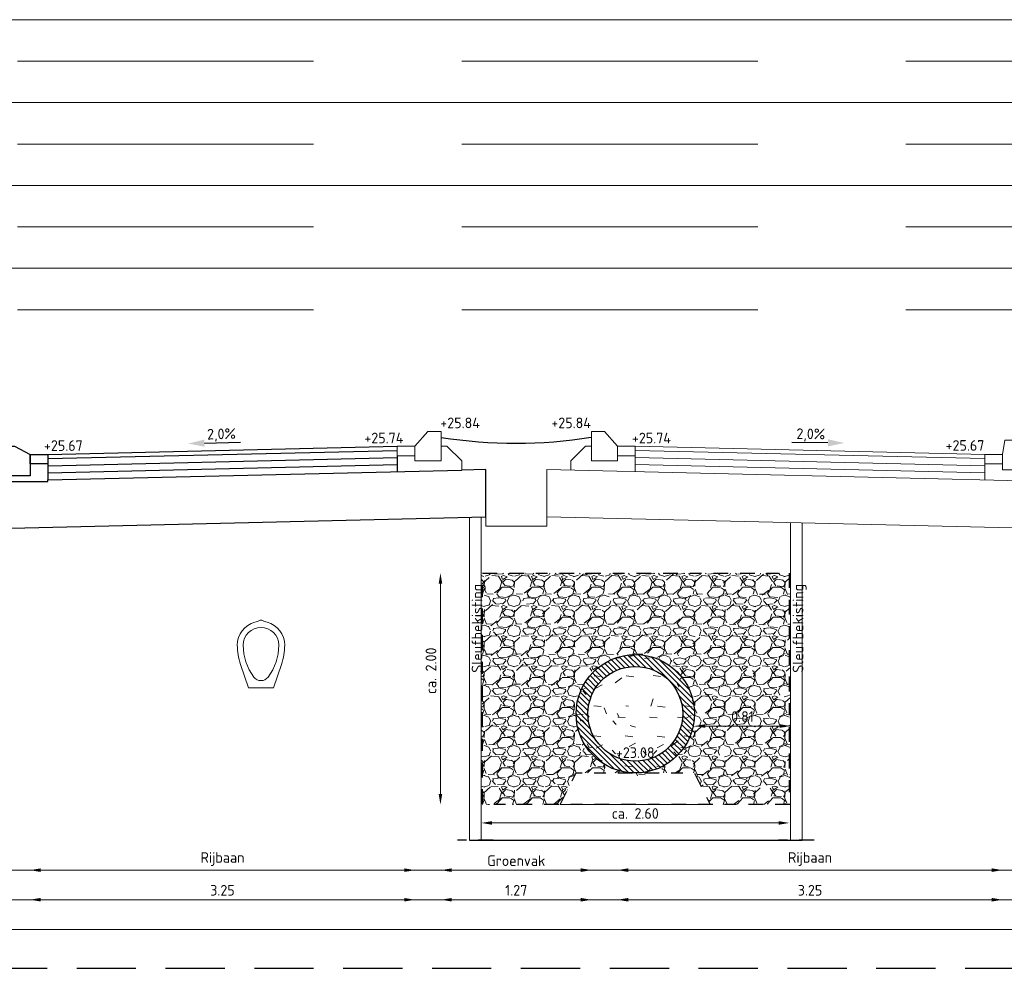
# Model space of a CAD drawing. Header units: metres. Extents: x 196651 to 397723, y 354703 to 710691.
# Tile 224 of 256: x 198852 to 198861, y 355300 to 355308. Entities that reach past the tile are written whole.
import ezdxf
from ezdxf.enums import TextEntityAlignment as Align

# ---------------------------------------------------------------- set-up
doc = ezdxf.new("R2010")
doc.units = ezdxf.units.M
doc.header["$MEASUREMENT"] = 0
for name, pattern in [('BORDER4', [0.4375, 0.125, -0.0625, 0.125, -0.0625, 0, -0.0625]), ('DASHDOT2', [0.5, 0.25, -0.125, 0, -0.125]), ('DASHED', [0.75, 0.5, -0.25]), ('DASHED2', [0.375, 0.25, -0.125])]:
    doc.linetypes.add(name, pattern=pattern)
for name, color, linetype in [('DET___HATCH_RIOOLBUIS', 7, 'Continuous'), ('X-XX-NIEUW-DETAIL-G', 1, 'Continuous'), ('X-XX-NIEUW-DETAIL-M', 7, 'Continuous'), ('X-XX-NIEUW-DETAIL-S', 1, 'Continuous'), ('X-XX-NIEUW-DETAIL-T', 3, 'Continuous')]:
    doc.layers.add(name, color=color, linetype=linetype)
for name, color, linetype, lineweight in [('X-XX-AL-AANPIJLING-M', 7, 'Continuous', 18), ('X-XX-BESTAAND-DETAIL-G', 252, 'Continuous', 5), ('X-XX-NIEUW-DETAIL-A', 251, 'Continuous', 0), ('X-XX-XX-DETAIL1-G', 1, 'Continuous', 18)]:
    doc.layers.add(name, color=color, linetype=linetype, lineweight=lineweight)
doc.layers.add('X-XX-AL-DETAIL-AFSTANDSLIJNEN-G', color=2, linetype='Continuous', lineweight=5, plot=False)
doc.layers.add('X-XX-AL-HULPLIJNEN', color=4, linetype='Continuous', lineweight=25, plot=False)
doc.styles.add('NLCS-ISO', font='NLCS-ISO.ttf')
doc.styles.add('NLCS-ISO-T18', font='NLCS-ISO.ttf')
doc.dimstyles.new('Jens 1_50 - standaard', dxfattribs={"dimscale": 0.05, "dimtxt": 1.8, "dimasz": 1.8, "dimexe": 2, "dimexo": 2, "dimgap": 0.7, "dimtad": 1, "dimzin": 0, "dimdsep": 46, "dimtxsty": 'NLCS-ISO', "dimcen": 2.5, "dimdle": 2, "dimse1": 1, "dimse2": 1, "dimclrd": 256, "dimclre": 256, "dimclrt": 256, "dimadec": 1, "dimazin": 0, "dimtfac": 1, "dimtdec": 3, "dimtofl": 0, "dimtmove": 1, "dimatfit": 0, "dimfxl": 2, "dimfxlon": 1, "dimtfillclr": 254, "dimtolj": 1, "dimtzin": 0, "dimlwd": 18, "dimlwe": 18, "dimarcsym": 0})

# ---------------------------------------------------------------- blocks, each defined once
blk = doc.blocks.new('Ei-buis')
at = {"layer": 'X-XX-BESTAAND-DETAIL-G', "color": 250}
for points in [[(0.01013698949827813, 0.7611327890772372), (-0.01013698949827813, 0.7611327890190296, -0.0596048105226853), (-0.06895629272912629, 0.7375968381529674, 0.3395214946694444), (-0.266666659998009, 0.4799999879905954, 0.08292526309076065), (-0.2304907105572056, 0.2633761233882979), (-0.1399999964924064, 0), (0.1399999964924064, 0), (0.2304907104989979, 0.2633761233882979, 0.08292526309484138), (0.266666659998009, 0.4799999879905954, 0.3395214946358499), (0.06895629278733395, 0.7375968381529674, -0.05960481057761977)], [(-0.07999999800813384, 0.119999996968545, 0.5000000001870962), (0.0799999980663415, 0.119999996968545, 0.1622776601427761), (0.1999999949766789, 0.4799999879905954, 0.9999999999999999), (-0.1999999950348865, 0.4799999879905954, 0.1622776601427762)]]:
    blk.add_lwpolyline(points, format="xyb", close=True, dxfattribs=at)
blk = doc.blocks.new('*U180')
blk.add_hatch(color=5).paths.add_polyline_path([(0.1512017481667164, 0.03224956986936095), (0.1524015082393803, 0.09223757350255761), (0.2894138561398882, 0.05949132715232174)])
at = {"color": 5, "flags": 128}
blk.add_lwpolyline([(0.1518016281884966, 0.06224357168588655), (-0.1534215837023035, 0.06834803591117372)], dxfattribs=at)
at = {"insert": (0.008332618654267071, 0.1843906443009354), "char_height": 0.09, "width": 1.310814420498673, "attachment_point": 2, "rotation": 358.85423716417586, "style": 'NLCS-ISO-T18'}
blk.add_mtext('2,0%', dxfattribs=at)
blk = doc.blocks.new('*U182')
blk.add_hatch(color=5).paths.add_polyline_path([(-0.1512017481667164, 0.03224956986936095), (-0.1524015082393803, 0.09223757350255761), (-0.2894138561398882, 0.05949132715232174)])
at = {"color": 5, "flags": 128}
blk.add_lwpolyline([(-0.1518016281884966, 0.06224357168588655), (0.1534215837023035, 0.06834803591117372)], dxfattribs=at)
at = {"insert": (-0.008332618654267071, 0.1843906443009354), "char_height": 0.09, "width": 1.310814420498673, "attachment_point": 2, "rotation": 1.1457628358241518, "style": 'NLCS-ISO-T18'}
blk.add_mtext('2,0%', dxfattribs=at)
blk = doc.blocks.new('*D1701')
at = {"layer": 'Defpoints', "color": 0, "transparency": 16777216}
for p in [(198855.6190639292, 355304.2353889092), (198852.3690639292, 355304.1653889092), (198855.6190639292, 355300.74486636)]:
    blk.add_point(p, dxfattribs=at)
at = {"layer": 'X-XX-AL-AANPIJLING-M', "linetype": 'Continuous', "lineweight": 18, "transparency": 16777216}
blk.add_line((198852.4590639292, 355300.74486636), (198855.5290639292, 355300.74486636), dxfattribs=at)
at = {"layer": 'X-XX-AL-AANPIJLING-M', "transparency": 16777216}
for points in [[(198852.4590639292, 355300.7598663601), (198852.4590639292, 355300.72986636), (198852.3690639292, 355300.74486636)], [(198855.5290639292, 355300.7598663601), (198855.5290639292, 355300.72986636), (198855.6190639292, 355300.74486636)]]:
    blk.add_solid(points, dxfattribs=at)
at = {"layer": 'X-XX-AL-AANPIJLING-M', "transparency": 16777216, "insert": (198853.9940639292, 355300.8248663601), "char_height": 0.09000000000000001, "attachment_point": 5, "style": 'NLCS-ISO'}
blk.add_mtext('\\A1;3.25', dxfattribs=at)
blk = doc.blocks.new('*D1702')
at = {"layer": 'Defpoints', "color": 0, "transparency": 16777216}
for p in [(198855.8390639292, 355304.3603889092), (198857.1090639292, 355304.3603889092), (198857.1090639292, 355300.74486636)]:
    blk.add_point(p, dxfattribs=at)
at = {"layer": 'X-XX-AL-AANPIJLING-M', "linetype": 'Continuous', "lineweight": 18, "transparency": 16777216}
blk.add_line((198855.9290639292, 355300.74486636), (198857.0190639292, 355300.74486636), dxfattribs=at)
at = {"layer": 'X-XX-AL-AANPIJLING-M', "transparency": 16777216}
for points in [[(198855.9290639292, 355300.7598663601), (198855.9290639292, 355300.72986636), (198855.8390639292, 355300.74486636)], [(198857.0190639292, 355300.7598663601), (198857.0190639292, 355300.72986636), (198857.1090639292, 355300.74486636)]]:
    blk.add_solid(points, dxfattribs=at)
at = {"layer": 'X-XX-AL-AANPIJLING-M', "transparency": 16777216, "insert": (198856.4740639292, 355300.8248663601), "char_height": 0.09000000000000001, "attachment_point": 5, "style": 'NLCS-ISO'}
blk.add_mtext('\\A1;1.27', dxfattribs=at)
blk = doc.blocks.new('*D1703')
at = {"layer": 'Defpoints', "color": 0, "transparency": 16777216}
for p in [(198857.3290639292, 355304.2353889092), (198860.5790639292, 355304.1653889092), (198860.5790639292, 355300.74486636)]:
    blk.add_point(p, dxfattribs=at)
at = {"layer": 'X-XX-AL-AANPIJLING-M', "linetype": 'Continuous', "lineweight": 18, "transparency": 16777216}
blk.add_line((198857.4190639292, 355300.74486636), (198860.4890639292, 355300.74486636), dxfattribs=at)
at = {"layer": 'X-XX-AL-AANPIJLING-M', "transparency": 16777216}
for points in [[(198857.4190639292, 355300.7598663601), (198857.4190639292, 355300.72986636), (198857.3290639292, 355300.74486636)], [(198860.4890639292, 355300.7598663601), (198860.4890639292, 355300.72986636), (198860.5790639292, 355300.74486636)]]:
    blk.add_solid(points, dxfattribs=at)
at = {"layer": 'X-XX-AL-AANPIJLING-M', "transparency": 16777216, "insert": (198858.9540639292, 355300.8248663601), "char_height": 0.09000000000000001, "attachment_point": 5, "style": 'NLCS-ISO'}
blk.add_mtext('\\A1;3.25', dxfattribs=at)
blk = doc.blocks.new('*D1712')
at = {"layer": 'Defpoints', "color": 0, "transparency": 16777216}
for p in [(198855.6190639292, 355304.4853889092), (198852.3690639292, 355304.4153889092), (198855.6190639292, 355300.99486636)]:
    blk.add_point(p, dxfattribs=at)
at = {"layer": 'X-XX-AL-AANPIJLING-M', "linetype": 'Continuous', "lineweight": 18, "transparency": 16777216}
blk.add_line((198852.4590639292, 355300.99486636), (198855.5290639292, 355300.99486636), dxfattribs=at)
at = {"layer": 'X-XX-AL-AANPIJLING-M', "transparency": 16777216}
for points in [[(198852.4590639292, 355301.0098663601), (198852.4590639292, 355300.97986636), (198852.3690639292, 355300.99486636)], [(198855.5290639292, 355301.0098663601), (198855.5290639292, 355300.97986636), (198855.6190639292, 355300.99486636)]]:
    blk.add_solid(points, dxfattribs=at)
at = {"layer": 'X-XX-AL-AANPIJLING-M', "transparency": 16777216, "insert": (198853.9940639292, 355301.0883663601), "char_height": 0.09000000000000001, "attachment_point": 5, "style": 'NLCS-ISO'}
blk.add_mtext('\\A1;Rijbaan', dxfattribs=at)
blk = doc.blocks.new('*D1713')
at = {"layer": 'Defpoints', "color": 0, "transparency": 16777216}
for p in [(198855.8390639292, 355304.6103889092), (198857.1090639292, 355304.6103889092), (198857.1090639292, 355300.99486636)]:
    blk.add_point(p, dxfattribs=at)
at = {"layer": 'X-XX-AL-AANPIJLING-M', "linetype": 'Continuous', "lineweight": 18, "transparency": 16777216}
blk.add_line((198855.9290639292, 355300.99486636), (198857.0190639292, 355300.99486636), dxfattribs=at)
at = {"layer": 'X-XX-AL-AANPIJLING-M', "transparency": 16777216}
for points in [[(198855.9290639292, 355301.0098663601), (198855.9290639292, 355300.97986636), (198855.8390639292, 355300.99486636)], [(198857.0190639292, 355301.0098663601), (198857.0190639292, 355300.97986636), (198857.1090639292, 355300.99486636)]]:
    blk.add_solid(points, dxfattribs=at)
at = {"layer": 'X-XX-AL-AANPIJLING-M', "transparency": 16777216, "insert": (198856.4740639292, 355301.0748663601), "char_height": 0.09000000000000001, "attachment_point": 5, "style": 'NLCS-ISO'}
blk.add_mtext('\\A1;Groenvak', dxfattribs=at)
blk = doc.blocks.new('*D1714')
at = {"layer": 'Defpoints', "color": 0, "transparency": 16777216}
for p in [(198857.3290639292, 355304.4853889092), (198860.5790639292, 355304.4153889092), (198860.5790639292, 355300.99486636)]:
    blk.add_point(p, dxfattribs=at)
at = {"layer": 'X-XX-AL-AANPIJLING-M', "linetype": 'Continuous', "lineweight": 18, "transparency": 16777216}
blk.add_line((198857.4190639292, 355300.99486636), (198860.4890639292, 355300.99486636), dxfattribs=at)
at = {"layer": 'X-XX-AL-AANPIJLING-M', "transparency": 16777216}
for points in [[(198857.4190639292, 355301.0098663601), (198857.4190639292, 355300.97986636), (198857.3290639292, 355300.99486636)], [(198860.4890639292, 355301.0098663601), (198860.4890639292, 355300.97986636), (198860.5790639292, 355300.99486636)]]:
    blk.add_solid(points, dxfattribs=at)
at = {"layer": 'X-XX-AL-AANPIJLING-M', "transparency": 16777216, "insert": (198858.9540639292, 355301.0883663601), "char_height": 0.09000000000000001, "attachment_point": 5, "style": 'NLCS-ISO'}
blk.add_mtext('\\A1;Rijbaan', dxfattribs=at)
blk = doc.blocks.new('*U176')
at = {"layer": 'DET___HATCH_RIOOLBUIS'}
h = blk.add_hatch(dxfattribs=at)
h.set_pattern_fill('ANSI31', color=256, scale=0.01, angle=90, style=0)
h.set_pattern_definition([(135, (-0.5, -0.09999999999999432), (-0.02245064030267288, -0.02245064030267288), [])])
edge = h.paths.add_edge_path()
edge.add_arc((0, 0.4000000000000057), 0.5, 0, 360)
edge = h.paths.add_edge_path(flags=16)
edge.add_arc((0, 0.4000000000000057), 0.4, 0, 360)
for radius in [0.5, 0.4]:
    blk.add_circle((0, 0.4000000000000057), radius)
blk = doc.blocks.new('*D1718')
at = {"layer": 'Defpoints', "color": 0, "transparency": 16777216}
for p in [(198856.1790639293, 355303.5051865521), (198855.8340616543, 355301.5487222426), (198856.1890639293, 355301.5487222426)]:
    blk.add_point(p, dxfattribs=at)
at = {"layer": 'X-XX-AL-AANPIJLING-M', "linetype": 'Continuous', "lineweight": 18, "transparency": 16777216}
blk.add_line((198855.8340616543, 355303.4151865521), (198855.8340616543, 355301.6387222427), dxfattribs=at)
at = {"layer": 'X-XX-AL-AANPIJLING-M', "transparency": 16777216}
for points in [[(198855.8190616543, 355303.4151865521), (198855.8490616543, 355303.4151865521), (198855.8340616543, 355303.5051865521)], [(198855.8190616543, 355301.6387222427), (198855.8490616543, 355301.6387222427), (198855.8340616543, 355301.5487222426)]]:
    blk.add_solid(points, dxfattribs=at)
at = {"layer": 'X-XX-AL-AANPIJLING-M', "transparency": 16777216, "insert": (198855.7540275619, 355302.6784175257), "char_height": 0.09000000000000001, "attachment_point": 5, "rotation": 90, "style": 'NLCS-ISO'}
blk.add_mtext('\\A1;ca. 2.00', dxfattribs=at)
blk = doc.blocks.new('*D1719')
at = {"layer": 'Defpoints', "color": 0, "transparency": 16777216}
for p in [(198856.1790639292, 355301.5487222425), (198858.7790639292, 355301.5487222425), (198858.7790639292, 355301.3936281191)]:
    blk.add_point(p, dxfattribs=at)
at = {"layer": 'X-XX-AL-AANPIJLING-M', "linetype": 'Continuous', "lineweight": 18, "transparency": 16777216}
blk.add_line((198856.2690639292, 355301.3936281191), (198858.6890639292, 355301.3936281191), dxfattribs=at)
at = {"layer": 'X-XX-AL-AANPIJLING-M', "transparency": 16777216}
for points in [[(198856.2690639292, 355301.4086281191), (198856.2690639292, 355301.3786281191), (198856.1790639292, 355301.3936281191)], [(198858.6890639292, 355301.4086281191), (198858.6890639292, 355301.3786281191), (198858.7790639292, 355301.3936281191)]]:
    blk.add_solid(points, dxfattribs=at)
at = {"layer": 'X-XX-AL-AANPIJLING-M', "transparency": 16777216, "insert": (198857.4790639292, 355301.47366221), "char_height": 0.09000000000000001, "attachment_point": 5, "style": 'NLCS-ISO'}
blk.add_mtext('\\A1;ca. 2.60', dxfattribs=at)
blk = doc.blocks.new('*D1720')
at = {"layer": 'Defpoints', "color": 0, "transparency": 16777216}
for p in [(198857.9790639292, 355302.3153889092), (198858.7890639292, 355302.3153889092), (198858.7890639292, 355302.2119436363)]:
    blk.add_point(p, dxfattribs=at)
at = {"layer": 'X-XX-AL-AANPIJLING-M', "linetype": 'Continuous', "lineweight": 18, "transparency": 16777216}
blk.add_line((198858.0690639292, 355302.2119436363), (198858.6990639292, 355302.2119436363), dxfattribs=at)
at = {"layer": 'X-XX-AL-AANPIJLING-M', "transparency": 16777216}
for points in [[(198858.0690639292, 355302.2269436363), (198858.0690639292, 355302.1969436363), (198857.9790639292, 355302.2119436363)], [(198858.6990639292, 355302.2269436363), (198858.6990639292, 355302.1969436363), (198858.7890639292, 355302.2119436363)]]:
    blk.add_solid(points, dxfattribs=at)
at = {"layer": 'X-XX-AL-AANPIJLING-M', "transparency": 16777216, "insert": (198858.3840639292, 355302.2919436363), "char_height": 0.09000000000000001, "attachment_point": 5, "style": 'NLCS-ISO'}
blk.add_mtext('\\A1;0.81', dxfattribs=at)

msp = doc.modelspace()

# ---------------------------------------------------------------- hatches: boundary and pattern name
at = {"layer": 'X-XX-NIEUW-DETAIL-A'}
h = msp.add_hatch(dxfattribs=at)
h.set_pattern_fill('GRAVEL', color=256, scale=0.01)
h.set_pattern_definition([(228.0127875, (-556.9846658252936, -431.3518457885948), (-2.032000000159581, -2.285999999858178), [0.034172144, -3.3830483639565]), (184.969741, (-557.0075258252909, -431.3772457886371), (3.04799999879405, 0.2540000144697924), [0.0586404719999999, -5.805404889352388]), (132.5104471, (-557.0659458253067, -431.3823257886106), (2.540000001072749, -2.793999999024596), [0.04134815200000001, -4.093472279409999]), (267.273689, (-557.1650058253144, -431.4458257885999), (0.2540000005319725, 5.079999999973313), [0.05340045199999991, -5.286643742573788]), (292.83365418, (-557.1675458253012, -431.4991657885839), (-1.270000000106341, 3.047999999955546), [0.05236336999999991, -5.183980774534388]), (357.2736889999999, (-557.1472258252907, -431.5474257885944), (-5.079999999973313, 0.2540000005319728), [0.05340045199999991, -5.286643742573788]), (37.69424047, (-557.0938858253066, -431.5499657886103), (-3.30199999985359, -2.540000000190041), [0.07061936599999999, -6.991311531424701]), (72.25532837, (-557.0380058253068, -431.5067857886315), (1.778000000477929, 5.587999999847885), [0.066671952, -6.6005256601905]), (121.42956562, (-557.0176858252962, -431.443285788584), (-2.032000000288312, 3.301999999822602), [0.0535813, -5.304554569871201]), (175.2363583, (-557.0456258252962, -431.3975657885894), (2.793999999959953, -0.2540000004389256), [0.06117132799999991, -2.997393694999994]), (222.3974378, (-557.1065858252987, -431.3924857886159), (-3.047999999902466, -2.794000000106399), [0.07910779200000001, -7.8316772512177]), (138.81407483, (-556.9135458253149, -431.4483657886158), (-1.777999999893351, 1.524000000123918), [0.027000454, -2.6730565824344]), (171.4692344, (-556.9338658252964, -431.4305857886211), (3.302000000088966, -0.5079999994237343), [0.051368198, -5.085463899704]), (225, (-556.9846658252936, -431.4229657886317), (-3.552713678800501e-17, -0.2540000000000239), [0.035920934, -0.3232893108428]), (203.19859051, (-557.0024458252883, -431.3924857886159), (1.270000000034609, 0.5079999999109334), [0.01934413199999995, -1.915062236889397]), (291.80140949, (-557.0202258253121, -431.4001057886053), (-0.2540000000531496, 0.7619999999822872), [0.027356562, -1.340475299]), (30.96375653, (-557.0100658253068, -431.4255057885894), (0.7620000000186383, 0.5079999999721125), [0.04443196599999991, -1.436629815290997]), (161.56505118, (-556.9719658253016, -431.4026457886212), (0.5080000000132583, -0.2539999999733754), [0.032128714, -0.7710898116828]), (16.389540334, (-557.1675458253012, -431.4001057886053), (2.540000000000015, 0.7620000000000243), [0.04500880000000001, -4.455882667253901]), (70.34617594, (-557.1243658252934, -431.3874057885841), (-1.016000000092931, -2.793999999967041), [0.037759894, -3.73822156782]), (293.19859051, (-556.9719658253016, -431.3518457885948), (-0.5079999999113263, 1.270000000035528), [0.0386880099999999, -1.895718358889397]), (343.6104596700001, (-556.9567258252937, -431.3874057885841), (-2.540000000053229, 0.761999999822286), [0.04500879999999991, -4.455882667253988]), (339.44395478, (-557.1675458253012, -431.5575857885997), (-1.269999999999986, 0.508000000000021), [0.0434035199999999, -2.126773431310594]), (294.7751406, (-557.1269058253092, -431.5728257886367), (-1.270000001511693, 2.793999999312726), [0.036367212, -3.600359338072]), (66.80140949, (-556.9694258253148, -431.6058457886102), (0.5079999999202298, 1.27000000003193), [0.03868801, -1.8957183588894]), (17.35402464, (-556.9541858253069, -431.5702857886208), (-3.301999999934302, -1.016000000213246), [0.04257827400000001, -4.21523759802]), (69.44395478, (-557.0938858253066, -431.6058457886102), (-0.508000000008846, -1.269999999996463), [0.02170176, -2.148475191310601]), (101.309932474, (-556.9846658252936, -431.6058457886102), (-0.25400000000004, 1.016000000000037), [0.01295146, -1.2821994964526]), (165.963756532, (-556.9872058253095, -431.593145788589), (0.7619999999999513, -0.2539999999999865), [0.05236337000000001, -0.9949054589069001]), (186.00900596, (-557.0380058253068, -431.5804457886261), (2.539999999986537, 0.2540000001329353), [0.0485266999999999, -4.804136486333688]), (303.69006753, (-557.0100658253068, -431.4483657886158), (-0.2540000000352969, 0.5079999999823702), [0.036632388, -0.879177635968]), (353.15722659, (-556.9897458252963, -431.4788457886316), (4.318000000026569, -0.5079999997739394), [0.063955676, -6.331600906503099]), (60.9453959, (-556.926245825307, -431.486465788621), (-1.016000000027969, -1.777999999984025), [0.026150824, -2.588939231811]), (90, (-556.9135458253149, -431.4636057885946), (-0.254, 0.254), [0.01524, -0.23876]), (120.25643716, (-557.0430858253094, -431.5728257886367), (1.015999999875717, -1.77800000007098), [0.035286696, -3.49339407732]), (48.01278749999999, (-557.0608658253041, -431.5423457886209), (2.032000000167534, 2.285999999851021), [0.068344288, -3.3488762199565]), (0, (-557.0151458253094, -431.4915457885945), (0.254, 0.254), [0.06604, -0.18796]), (325.3048465, (-556.9491058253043, -431.4915457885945), (2.540000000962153, -1.777999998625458), [0.040160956, -3.975931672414]), (254.0546040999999, (-556.9160858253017, -431.5144057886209), (-0.2539999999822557, -1.016000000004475), [0.03698290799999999, -1.8121650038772]), (207.64597536, (-556.926245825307, -431.5499657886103), (-4.826000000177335, -2.539999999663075), [0.0602145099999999, -5.961246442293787]), (175.42607874, (-556.979585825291, -431.5779057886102), (-3.301999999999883, 0.2539999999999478), [0.063702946, -6.306584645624])])
edge = h.paths.add_edge_path(flags=16)
edge.add_arc((198857.4790639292, 355302.3153889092), 0.5, 0, 360)
h.paths.add_polyline_path([(198858.7890639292, 355303.5040607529), (198856.1790639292, 355303.5040607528), (198856.1790639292, 355301.5487222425), (198856.8457305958, 355301.5487222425), (198856.9790639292, 355301.8153889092), (198857.9790639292, 355301.8153889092), (198858.1123972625, 355301.5487222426), (198858.7890639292, 355301.5487222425)])

# ---------------------------------------------------------------- linework, layer by layer
at = {"layer": 'X-XX-AL-DETAIL-AFSTANDSLIJNEN-G', "flags": 128}
for points in [[(198844.7637457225, 355308.1775885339), (198874.0278197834, 355308.1775885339)], [(198844.7637457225, 355307.4775885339), (198874.0278197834, 355307.4775885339)], [(198844.7637457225, 355306.7775885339), (198874.0278197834, 355306.7775885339)], [(198844.7637457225, 355306.0775885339), (198874.0278197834, 355306.0775885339)], [(198842.76119026, 355300.99486636), (198873.783049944, 355300.99486636)], [(198842.76119026, 355300.74486636), (198873.783049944, 355300.74486636)], [(198842.76119026, 355300.49486636), (198873.783049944, 355300.49486636)]]:
    msp.add_lwpolyline(points, dxfattribs=at)
at = {"layer": 'X-XX-AL-DETAIL-AFSTANDSLIJNEN-G', "linetype": 'DASHED', "ltscale": 5, "flags": 128}
for points in [[(198844.7637457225, 355307.8275885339), (198874.0278197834, 355307.8275885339)], [(198844.7637457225, 355307.1275885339), (198874.0278197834, 355307.1275885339)], [(198844.7637457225, 355306.4275885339), (198874.0278197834, 355306.4275885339)], [(198844.7637457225, 355305.7275885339), (198874.0278197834, 355305.7275885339)]]:
    msp.add_lwpolyline(points, dxfattribs=at)
at = {"layer": 'X-XX-AL-HULPLIJNEN', "flags": 128}
msp.add_lwpolyline([(198856.0790639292, 355301.2487222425), (198858.8890639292, 355301.2487222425)], dxfattribs=at)
at = {"layer": 'X-XX-NIEUW-DETAIL-G', "color": 6, "linetype": 'DASHDOT2', "ltscale": 0.5, "flags": 128}
for points in [[(198856.2785543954, 355301.2487222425), (198855.9785543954, 355301.2487222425)], [(198858.9885543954, 355301.2487222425), (198858.6885543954, 355301.2487222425)]]:
    msp.add_lwpolyline(points, dxfattribs=at)
at = {"layer": 'X-XX-NIEUW-DETAIL-M', "color": 1, "linetype": 'DASHED2', "ltscale": 2, "flags": 128}
msp.add_lwpolyline([(198843.7637457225, 355300.1657444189), (198867.1890639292, 355300.1657444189)], dxfattribs=at)
at = {"layer": 'X-XX-NIEUW-DETAIL-S', "flags": 128}
msp.add_lwpolyline([(198855.8401573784, 355304.6495917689, 0.07887560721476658), (198857.1058697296, 355304.6510050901, 0.07874015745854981)], format="xyb", dxfattribs=at)
for points in [[(198852.3690639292, 355304.5053889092), (198852.3690639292, 355304.3253889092), (198852.1690639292, 355304.3253889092), (198852.1690639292, 355304.5753889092), (198852.2390639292, 355304.5753889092)], [(198852.3690639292, 355304.5053889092), (198852.5190639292, 355304.5053889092), (198852.5190639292, 355304.4253889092), (198852.3690639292, 355304.4253889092)]]:
    msp.add_lwpolyline(points, close=True, dxfattribs=at)
for points in [[(198852.5190639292, 355304.5053889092), (198855.4690639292, 355304.5753889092)], [(198852.5190639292, 355304.4703790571), (198855.4690639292, 355304.5403790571)], [(198852.5213175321, 355304.4104156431), (198855.4690639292, 355304.4803621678)], [(198855.4690639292, 355304.4953889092), (198855.4690639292, 355304.3603412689)], [(198849.3690639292, 355304.382116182), (198849.1190639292, 355304.382116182), (198849.1190639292, 355304.082116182), (198849.8690639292, 355304.082116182), (198849.9799958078, 355304.1930480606), (198851.4458447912, 355304.1610659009), (198851.735292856, 355303.8716178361), (198856.216501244, 355303.9779515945), (198856.2165012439, 355304.37806419), (198856.0140639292, 355304.3732605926)], [(198852.5190639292, 355304.4253889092), (198852.5190639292, 355304.2903412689)], [(198852.5190639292, 355304.3503452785), (198855.4690639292, 355304.4203452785)], [(198852.5190639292, 355304.2903283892), (198856.0140639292, 355304.3732605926)], [(198851.9690639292, 355304.2772775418), (198852.5190639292, 355304.2772775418), (198852.5190639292, 355304.2903412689)]]:
    msp.add_lwpolyline(points, dxfattribs=at)
at = {"layer": 'X-XX-NIEUW-DETAIL-S', "linetype": 'BORDER4', "flags": 128}
for points in [[(198858.7790639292, 355303.5040607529), (198858.7790639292, 355301.5487222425), (198856.1890639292, 355301.5487222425), (198856.1890639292, 355303.5040607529), (198858.7890639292, 355303.5040607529)], [(198856.8457305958, 355301.5487222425), (198856.9790639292, 355301.8153889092), (198857.9790639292, 355301.8153889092), (198858.1123972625, 355301.5487222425)]]:
    msp.add_lwpolyline(points, dxfattribs=at)
at = {"layer": 'X-XX-XX-DETAIL1-G', "flags": 128}
for points in [[(198855.8390639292, 355304.7003889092), (198855.7290639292, 355304.7003889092), (198855.6190639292, 355304.5753889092), (198855.6190639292, 355304.4503889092), (198855.8390639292, 355304.4503889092), (198855.8390639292, 355304.7003889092)], [(198857.1090639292, 355304.7003889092), (198857.2190639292, 355304.7003889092), (198857.3290639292, 355304.5753889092), (198857.3290639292, 355304.4503889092), (198857.1090639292, 355304.4503889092), (198857.1090639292, 355304.7003889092)], [(198855.8390639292, 355304.5753889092), (198855.8890639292, 355304.5753889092), (198856.0140639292, 355304.4503889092), (198856.0140639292, 355304.3732605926)], [(198857.1090639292, 355304.5753889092), (198857.0590639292, 355304.5753889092), (198856.9340639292, 355304.4503889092), (198856.9340639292, 355304.3732605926)], [(198857.4790639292, 355304.5753889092), (198857.4790639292, 355304.3603283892)], [(198857.4790639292, 355304.5753889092), (198860.4290639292, 355304.5053889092)], [(198857.4790639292, 355304.5403790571), (198860.4290639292, 355304.4703790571)], [(198857.4790639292, 355304.4803621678), (198860.4290639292, 355304.4103621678)], [(198865.8390639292, 355304.2699992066), (198865.8390639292, 355304.0053889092), (198865.0690639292, 355304.0053889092), (198864.8956567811, 355304.1787960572), (198862.0788080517, 355304.2351330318), (198861.9190639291, 355304.0753889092), (198861.4666060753, 355304.0753889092), (198861.2616760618, 355303.8704588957), (198856.7316266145, 355303.9779515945), (198856.7316266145, 355304.3780641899), (198860.9790639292, 355304.2772775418)], [(198857.4790639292, 355304.4203452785), (198860.4290639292, 355304.3503452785)], [(198860.4290639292, 355304.4253889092), (198860.4290639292, 355304.2903560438)], [(198856.0790639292, 355301.2487222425), (198856.0790639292, 355303.97469037)], [(198856.1790639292, 355301.2487222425), (198856.1790639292, 355303.9770632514)], [(198856.216501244, 355303.9779515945), (198856.216501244, 355303.9003889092), (198856.7316266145, 355303.9003889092), (198856.7316266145, 355303.9779515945)], [(198858.7890639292, 355303.929131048), (198858.7890639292, 355301.2487222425)], [(198858.8890639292, 355303.9267581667), (198858.8890639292, 355301.2487222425)], [(198856.8457305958, 355301.5487222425), (198858.1123972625, 355301.5487222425)]]:
    msp.add_lwpolyline(points, dxfattribs=at)
for points in [[(198860.7790639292, 355304.6253889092), (198860.5990639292, 355304.6253889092), (198860.5790639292, 355304.5053889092), (198860.5790639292, 355304.3753889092), (198860.7790639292, 355304.3753889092), (198860.7790639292, 355304.6253889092)], [(198855.4690639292, 355304.5753889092), (198855.6190639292, 355304.5753889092), (198855.6190639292, 355304.4953889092), (198855.4690639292, 355304.4953889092)], [(198857.3290639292, 355304.5753889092), (198857.4790639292, 355304.5753889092), (198857.4790639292, 355304.4953889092), (198857.3290639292, 355304.4953889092)], [(198860.4290639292, 355304.5053889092), (198860.5790639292, 355304.5053889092), (198860.5790639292, 355304.4253889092), (198860.4290639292, 355304.4253889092)]]:
    msp.add_lwpolyline(points, close=True, dxfattribs=at)

# ---------------------------------------------------------------- block references
at = {"layer": 'X-XX-BESTAAND-DETAIL-G', "xscale": 0.75, "yscale": 0.75}
msp.add_blockref('Ei-buis', (198854.3190639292, 355302.5353889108), dxfattribs=at)
at = {"layer": 'X-XX-NIEUW-DETAIL-S'}
msp.add_blockref('*U176', (198857.4790639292, 355301.9153889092), dxfattribs=at)
at = {"layer": 'X-XX-NIEUW-DETAIL-T', "rotation": 0.477254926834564}
for name, p in [('*U182', (198853.9940639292, 355304.5403889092)), ('*U180', (198858.9546416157, 355304.5403786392))]:
    msp.add_blockref(name, p, dxfattribs=at)

# ---------------------------------------------------------------- texts
at = {"layer": 'X-XX-NIEUW-DETAIL-T', "style": 'NLCS-ISO-T18'}
for s, p in [('+25.84', (198856.0003660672, 355304.7003889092)), ('+25.84', (198856.9376874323, 355304.7003889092)), ('+25.74', (198855.3567454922, 355304.5727237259)), ('+25.74', (198857.6154936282, 355304.5721515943)), ('+25.67', (198852.6505372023, 355304.508508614)), ('+25.67', (198860.2624540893, 355304.509342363)), ('+23.08', (198857.4790639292, 355301.9153889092))]:
    msp.add_text(s, height=0.09, dxfattribs=at).set_placement(p, align=Align.BOTTOM_CENTER)
for p in [(198856.2150639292, 355303.037527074), (198858.9250639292, 355303.037527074)]:
    msp.add_text('Sleufbekisting', height=0.09, rotation=90, dxfattribs=at).set_placement(p, align=Align.BOTTOM_CENTER)

# ---------------------------------------------------------------- dimensions: what is measured, and where the dimension line sits
at = {"layer": 'X-XX-AL-AANPIJLING-M'}
for base, p1, p2, text, picture, middle in [((198857.1090639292, 355300.99486636), (198855.8390639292, 355304.6103889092), (198857.1090639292, 355304.6103889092), 'Groenvak', '*D1713', (198856.4740639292, 355301.0748663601)), ((198855.6190639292, 355300.99486636), (198852.3690639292, 355304.4153889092), (198855.6190639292, 355304.4853889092), 'Rijbaan', '*D1712', (198853.9940639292, 355301.0883663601)), ((198860.5790639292, 355300.99486636), (198857.3290639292, 355304.4853889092), (198860.5790639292, 355304.4153889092), 'Rijbaan', '*D1714', (198858.9540639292, 355301.0883663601)), ((198858.7790639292, 355301.3936281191), (198856.1790639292, 355301.5487222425), (198858.7790639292, 355301.5487222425), 'ca. 2.60', '*D1719', (198857.4790639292, 355301.47366221))]:
    dim = msp.add_linear_dim(base=base, p1=p1, p2=p2, text=text, dimstyle='Jens 1_50 - standaard', dxfattribs=at)
    dim.commit()
    dim.dimension.update_dxf_attribs({"geometry": picture, "text_midpoint": middle})
for base, p1, p2, picture, middle in [((198857.1090639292, 355300.74486636), (198855.8390639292, 355304.3603889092), (198857.1090639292, 355304.3603889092), '*D1702', (198856.4740639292, 355300.8248663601)), ((198855.6190639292, 355300.74486636), (198852.3690639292, 355304.1653889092), (198855.6190639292, 355304.2353889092), '*D1701', (198853.9940639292, 355300.8248663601)), ((198860.5790639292, 355300.74486636), (198857.3290639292, 355304.2353889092), (198860.5790639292, 355304.1653889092), '*D1703', (198858.9540639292, 355300.8248663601)), ((198858.7890639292, 355302.2119436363), (198857.9790639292, 355302.3153889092), (198858.7890639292, 355302.3153889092), '*D1720', (198858.3840639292, 355302.2919436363))]:
    dim = msp.add_linear_dim(base=base, p1=p1, p2=p2, dimstyle='Jens 1_50 - standaard', dxfattribs=at)
    dim.commit()
    dim.dimension.update_dxf_attribs({"geometry": picture, "text_midpoint": middle})
dim = msp.add_linear_dim(base=(198855.8340616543, 355301.5487222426), p1=(198856.1790639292, 355303.505186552), p2=(198856.1890639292, 355301.5487222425), angle=90, text='ca. 2.00', dimstyle='Jens 1_50 - standaard', dxfattribs=at)
dim.commit()
dim.dimension.update_dxf_attribs({"geometry": '*D1718', "text_midpoint": (198855.8340616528, 355302.6784175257), "dimtype": 160})

doc.saveas('drawing.dxf')
